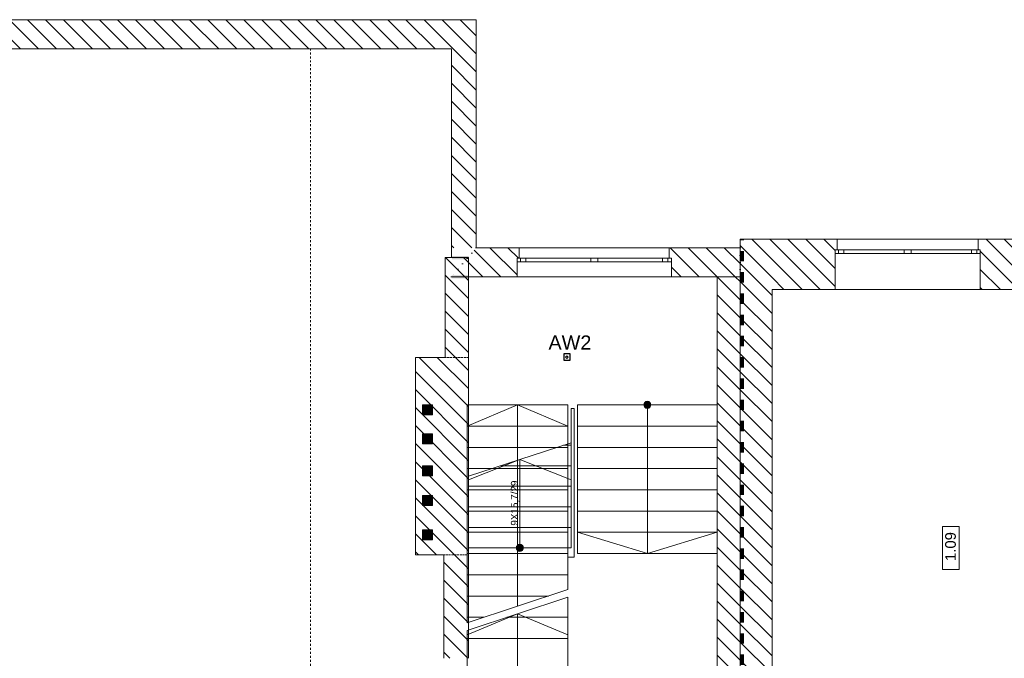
# Model space of a CAD drawing. Header units: millimetres. Extents: x -146116 to 602001, y -318793 to 100489.
# Tile 40 of 100: x 293932 to 307834, y -100571 to -91551. Entities that reach past the tile are written whole.
import ezdxf
from ezdxf.enums import TextEntityAlignment as Align

# ---------------------------------------------------------------- set-up
doc = ezdxf.new("R2010")
doc.units = ezdxf.units.MM
doc.header["$LTSCALE"] = 0.1
doc.header["$MEASUREMENT"] = 0
doc.set_wipeout_variables(frame=1)
for name, pattern in [('eks Rzut piętra I$0$Krawędzie ukryte', [391.222223, 282.222223, -109]), ('eks Rzut piętra I$0$Przerywana', [564.444447, 282.222223, -282.222223]), ('eks Rzut piętra I$0$Wipeout_Contour', [1000, 0, -1000])]:
    doc.linetypes.add(name, pattern=pattern)
for name, color, linetype, lineweight in [('eks Rzut piętra I$0$2D - Ogólne_Nr_pióra__38', 8, 'Continuous', 13), ('eks Rzut piętra I$0$Nowe_220-A Ściany_Nr_pióra__27', 8, 'Continuous', 25), ('eks Rzut piętra I$0$Nowe_320-W Umeblowanie_Nr_pióra__6', 8, 'Continuous', 13), ('eks Rzut piętra I$0$poziom_2 (1)_6_0_Nr_pióra__21_Nr_pióra__7', 8, 'Continuous', 18), ('eks Rzut piętra I$0$poziom_2 (1)_6_2D - Ogólne_Nr_pióra__1_Nr_pióra__7', 8, 'Continuous', 18), ('eks Rzut piętra I$0$poziom_2 (1)_6_2D - Ogólne_Nr_pióra__7_Nr_pióra__7', 8, 'Continuous', 18), ('eks Rzut piętra I$0$poziom_2 (1)_6_Konstrukcja - Schody_Nr_pióra__81_Nr_pióra__6', 8, 'Continuous', 18), ('eks Rzut piętra I$0$poziom_2 (1)_6_Konstrukcja - Ściany zew_Nr_pióra__107_Nr_pióra__12', 8, 'Continuous', 18), ('eks Rzut piętra I$0$poziom_2 (1)_6_Konstrukcja - Ściany zew_Nr_pióra__254', 8, 'Continuous', 18), ('eks Rzut piętra I$0$poziom_2 (1)_6_Konstrukcja - Ściany zew_Nr_pióra__27_Nr_pióra__7', 8, 'Continuous', 18), ('eks Rzut piętra I$0$poziom_2 (1)_6_Konstrukcja - Ściany zew_Nr_pióra__87_Nr_pióra__6', 8, 'Continuous', 18), ('eks Rzut piętra I$0$poziom_2 (1)_6_Metryczki pomieszczeń ArchiCADa_Nr_pióra__6_Nr_pióra__5', 8, 'Continuous', 18), ('eks Rzut piętra I$0$poziom_2 (1)_6_Okna ArchiCADa_Nr_pióra__101_Nr_pióra__252', 8, 'Continuous', 18), ('eks Rzut piętra I$0$poziom_2 (1)_6_Okna ArchiCADa_Nr_pióra__27_Nr_pióra__7', 8, 'Continuous', 18), ('eks Rzut piętra I$0$poziom_2 (1)_6_Okna ArchiCADa_Nr_pióra__81_Nr_pióra__6', 8, 'Continuous', 18)]:
    doc.layers.add(name, color=color, linetype=linetype, lineweight=lineweight)
for name, color, linetype in [('eks Rzut piętra I$0$poziom_2 (1)_6_2D - Ogólne_Nr_pióra__19', 8, 'Continuous'), ('eks Rzut piętra I$0$poziom_2 (1)_6_Konstrukcja - Schody', 8, 'Continuous'), ('eks Rzut piętra I$0$poziom_2 (1)_6_Konstrukcja - Ściany zew', 8, 'Continuous'), ('LUXIONA', 92, 'Continuous'), ('REWIZJA_1', 6, 'Continuous')]:
    doc.layers.add(name, color=color, linetype=linetype)
doc.styles.add('ARIAL', font='arial.ttf')
doc.styles.add('eks Rzut piętra I$0$GENERATED_STYLE_1', font='arial.ttf')
pattern_1 = [(135, (247705.95, -72963.92), (127.2792, 127.2792), [])]

# ---------------------------------------------------------------- blocks, each defined once
blk = doc.blocks.new('*X124')
at = {"layer": 'eks Rzut piętra I$0$2D - Ogólne_Nr_pióra__38', "linetype": 'Continuous', "lineweight": 13}
for points in [[(75749, -25002), (75734, -25002), (75734, -25048), (75749, -25048)], [(75899, -25002), (75899, -25048), (76049, -25048), (76049, -25002)], [(76199, -25002), (76199, -25048), (76349, -25048), (76349, -25002)], [(76499, -25002), (76499, -25048), (76649, -25048), (76649, -25002)], [(76799, -25002), (76799, -25048), (76949, -25048), (76949, -25002)], [(77099, -25002), (77099, -25048), (77249, -25048), (77249, -25002)], [(77399, -25002), (77399, -25048), (77549, -25048), (77549, -25002)], [(77699, -25002), (77699, -25048), (77849, -25048), (77849, -25002)], [(77999, -25002), (77999, -25048), (78149, -25048), (78149, -25002)], [(78299, -25002), (78299, -25048), (78449, -25048), (78449, -25002)], [(78599, -25002), (78599, -25048), (78749, -25048), (78749, -25002)], [(78899, -25002), (78899, -25048), (79049, -25048), (79049, -25002)], [(79199, -25002), (79199, -25048), (79349, -25048), (79349, -25002)], [(79499, -25002), (79499, -25048), (79649, -25048), (79649, -25002)], [(79799, -25002), (79799, -25048), (79949, -25048), (79949, -25002)], [(80099, -25002), (80099, -25048), (80249, -25048), (80249, -25002)], [(80399, -25002), (80399, -25048), (80549, -25048), (80549, -25002)], [(80699, -25002), (80699, -25048), (80849, -25048), (80849, -25002)], [(80999, -25002), (80999, -25048), (81149, -25048), (81149, -25002)], [(81299, -25002), (81299, -25048), (81449, -25048), (81449, -25002)], [(81599, -25002), (81599, -25048), (81749, -25048), (81749, -25002)], [(81899, -25002), (81899, -25048), (82049, -25048), (82049, -25002)], [(82199, -25002), (82199, -25048), (82349, -25048), (82349, -25002)], [(82499, -25002), (82499, -25048), (82621, -25048), (82621, -25002)], [(75749, -25048), (75734, -25048), (75734, -25058), (75749, -25058)], [(76049, -25048), (75899, -25048), (75899, -25058), (76049, -25058)], [(76349, -25048), (76199, -25048), (76199, -25058), (76349, -25058)], [(76649, -25048), (76499, -25048), (76499, -25058), (76649, -25058)], [(76949, -25048), (76799, -25048), (76799, -25058), (76949, -25058)], [(77249, -25048), (77099, -25048), (77099, -25058), (77249, -25058)], [(77549, -25048), (77399, -25048), (77399, -25058), (77549, -25058)], [(77849, -25048), (77699, -25048), (77699, -25058), (77849, -25058)], [(78149, -25048), (77999, -25048), (77999, -25058), (78149, -25058)], [(78449, -25048), (78299, -25048), (78299, -25058), (78449, -25058)], [(78749, -25048), (78599, -25048), (78599, -25058), (78749, -25058)], [(79049, -25048), (78899, -25048), (78899, -25058), (79049, -25058)], [(79349, -25048), (79199, -25048), (79199, -25058), (79349, -25058)], [(79649, -25048), (79499, -25048), (79499, -25058), (79649, -25058)], [(79949, -25048), (79799, -25048), (79799, -25058), (79949, -25058)], [(80249, -25048), (80099, -25048), (80099, -25058), (80249, -25058)], [(80549, -25048), (80399, -25048), (80399, -25058), (80549, -25058)], [(80849, -25048), (80699, -25048), (80699, -25058), (80849, -25058)], [(81149, -25048), (80999, -25048), (80999, -25058), (81149, -25058)], [(81449, -25048), (81299, -25048), (81299, -25058), (81449, -25058)], [(81749, -25048), (81599, -25048), (81599, -25058), (81749, -25058)], [(82049, -25048), (81899, -25048), (81899, -25058), (82049, -25058)], [(82349, -25048), (82199, -25048), (82199, -25058), (82349, -25058)], [(82499, -25058), (82621, -25058), (82621, -25048), (82499, -25048)]]:
    blk.add_hatch(color=30, dxfattribs=at).paths.add_polyline_path(points)
blk = doc.blocks.new('eks Rzut piętra I')
at = {"layer": 'eks Rzut piętra I$0$poziom_2 (1)_6_2D - Ogólne_Nr_pióra__19', "linetype": 'Continuous', "lineweight": 0}
for points in [[(207846, -58416), (207846, -58556), (207986, -58556), (207986, -58416)], [(207846, -58824), (207846, -58964), (207986, -58964), (207986, -58824)], [(207846, -59276), (207846, -59416), (207986, -59416), (207986, -59276)], [(207846, -59696), (207846, -59836), (207986, -59836), (207986, -59696)], [(207846, -60181), (207846, -60321), (207986, -60321), (207986, -60181)]]:
    blk.add_hatch(color=256, dxfattribs=at).paths.add_polyline_path(points)
at = {"layer": 'eks Rzut piętra I$0$poziom_2 (1)_6_Konstrukcja - Schody', "linetype": 'Continuous', "lineweight": 0}
for points in [[(211021, -58464), (211029, -58463), (211037, -58461), (211045, -58458), (211052, -58453), (211058, -58448), (211063, -58441), (211067, -58434), (211069, -58426), (211071, -58418), (211071, -58410), (211069, -58402), (211067, -58394), (211063, -58387), (211058, -58380), (211052, -58374), (211045, -58370), (211037, -58367), (211029, -58365), (211021, -58364), (211013, -58365), (211005, -58367), (210997, -58370), (210990, -58374), (210984, -58380), (210979, -58387), (210975, -58394), (210972, -58402), (210971, -58410), (210971, -58418), (210972, -58426), (210975, -58434), (210979, -58441), (210984, -58448), (210990, -58453), (210997, -58458), (211005, -58461), (211013, -58463)], [(209221, -60384), (209213, -60385), (209205, -60387), (209197, -60390), (209190, -60394), (209184, -60400), (209179, -60407), (209175, -60414), (209172, -60422), (209171, -60430), (209171, -60438), (209172, -60446), (209175, -60454), (209179, -60461), (209184, -60468), (209190, -60473), (209197, -60478), (209205, -60481), (209213, -60483), (209221, -60484), (209229, -60483), (209237, -60481), (209245, -60478), (209252, -60473), (209258, -60468), (209263, -60461), (209267, -60454), (209269, -60446), (209271, -60438), (209271, -60430), (209269, -60422), (209267, -60414), (209263, -60407), (209258, -60400), (209252, -60394), (209245, -60390), (209237, -60387), (209229, -60385)]]:
    blk.add_hatch(color=256, dxfattribs=at).paths.add_polyline_path(points)
at = {"layer": 'eks Rzut piętra I$0$poziom_2 (1)_6_Konstrukcja - Ściany zew_Nr_pióra__107_Nr_pióra__12', "linetype": 'Continuous', "lineweight": 18}
h = blk.add_hatch(dxfattribs=at)
h.set_pattern_fill('BLOCZKI_CERAMICZNE_0006', color=256, angle=270, style=0, pattern_type=2)
h.set_pattern_definition(pattern_1)
h.paths.add_polyline_path([(189466, -53384), (208256, -53384), (208606, -52974), (189056, -52974)])
h = blk.add_hatch(dxfattribs=at)
h.set_pattern_fill('BLOCZKI_CERAMICZNE_0006', color=256, angle=270, style=0, pattern_type=2)
h.set_pattern_definition(pattern_1)
h.paths.add_polyline_path([(212781, -62634), (212781, -56074), (212331, -56074), (212331, -62634)])
h = blk.add_hatch(dxfattribs=at)
h.set_pattern_fill('BLOCZKI_CERAMICZNE_0006', color=256, angle=270, style=0, pattern_type=2)
h.set_pattern_definition(pattern_1)
h.paths.add_polyline_path([(212781, -56784), (213671, -56784), (213671, -56224), (213701, -56224), (213701, -56074), (212781, -56074)])
h = blk.add_hatch(dxfattribs=at)
h.set_pattern_fill('BLOCZKI_CERAMICZNE_0006', color=256, angle=270, style=0, pattern_type=2)
h.set_pattern_definition(pattern_1)
h.paths.add_polyline_path([(216551, -56784), (216551, -56224), (216586, -56224), (216586, -56074), (215691, -56074), (215691, -56224), (215721, -56224), (215721, -56784)])
h = blk.add_hatch(dxfattribs=at)
h.set_pattern_fill('BLOCZKI_CERAMICZNE_0006', color=256, angle=270, style=0, pattern_type=2)
h.set_pattern_definition(pattern_1)
h.paths.add_polyline_path([(208496, -60534), (208496, -57744), (207746, -57744), (207746, -60534)])
h = blk.add_hatch(dxfattribs=at)
h.set_pattern_fill('BLOCZKI_CERAMICZNE_0006', color=256, angle=270, style=0, pattern_type=2)
h.set_pattern_definition(pattern_1)
h.paths.add_polyline_path([(208146, -61994), (208496, -61994), (208496, -60534), (208146, -60534)])
at = {"layer": 'eks Rzut piętra I$0$poziom_2 (1)_6_0_Nr_pióra__21_Nr_pióra__7', "linetype": 'Continuous', "lineweight": 18, "flags": 128}
blk.add_lwpolyline([(209896, -58949), (209896, -60564), (209986, -60564), (209986, -58464), (209946, -58464), (209946, -58962)], dxfattribs=at)
at = {"layer": 'eks Rzut piętra I$0$poziom_2 (1)_6_2D - Ogólne_Nr_pióra__1_Nr_pióra__7', "linetype": 'eks Rzut piętra I$0$Przerywana', "lineweight": 18}
blk.add_line((206266, -81234), (206266, -53384), dxfattribs=at)
at = {"layer": 'eks Rzut piętra I$0$poziom_2 (1)_6_2D - Ogólne_Nr_pióra__1_Nr_pióra__7', "linetype": 'Continuous', "lineweight": 18, "flags": 128}
for points in [[(207846, -58416), (207986, -58416), (207986, -58556), (207846, -58556)], [(207846, -58824), (207986, -58824), (207986, -58964), (207846, -58964)], [(207846, -59276), (207986, -59276), (207986, -59416), (207846, -59416)], [(207846, -59696), (207986, -59696), (207986, -59836), (207846, -59836)], [(207846, -60181), (207986, -60181), (207986, -60321), (207846, -60321)]]:
    blk.add_lwpolyline(points, close=True, dxfattribs=at)
at = {"layer": 'eks Rzut piętra I$0$poziom_2 (1)_6_2D - Ogólne_Nr_pióra__1_Nr_pióra__7', "linetype": 'Continuous', "lineweight": 18}
for centre in [(207918, -58861), (207918, -58928), (207918, -59312), (207918, -59379), (207918, -60217), (207918, -60285)]:
    blk.add_ellipse(centre, major_axis=(0, 33.6), ratio=0.860295, dxfattribs=at)
at = {"layer": 'eks Rzut piętra I$0$poziom_2 (1)_6_2D - Ogólne_Nr_pióra__7_Nr_pióra__7', "linetype": 'Continuous', "lineweight": 18}
for p, q in [((207846, -58416), (207986, -58556)), ((207846, -58824), (207986, -58964)), ((207846, -59276), (207986, -59416)), ((207846, -59696), (207986, -59836)), ((207846, -60181), (207986, -60321))]:
    blk.add_line(p, q, dxfattribs=at)
at = {"layer": 'eks Rzut piętra I$0$poziom_2 (1)_6_Konstrukcja - Schody_Nr_pióra__81_Nr_pióra__6', "linetype": 'Continuous', "lineweight": 18}
for p, q in [((208476, -61494), (208476, -58414)), ((209896, -58414), (208476, -58414)), ((209896, -58414), (208476, -58414)), ((209186, -58414), (208476, -58714)), ((209186, -61259), (209186, -58414)), ((209186, -58414), (209896, -58714)), ((209896, -61024), (209896, -58414)), ((210036, -58414), (210036, -60514)), ((210036, -58414), (212006, -58414)), ((210036, -58414), (212006, -58414)), ((211021, -58414), (211021, -60514)), ((212006, -58414), (212006, -60514)), ((209896, -58714), (208476, -58714)), ((210036, -58714), (212006, -58714)), ((209896, -59014), (208476, -59014)), ((209946, -58949), (208496, -59419)), ((209946, -58984), (209838, -58984)), ((209946, -60434), (209946, -58949)), ((210036, -59014), (212006, -59014)), ((209221, -59184), (208496, -59474)), ((209221, -60434), (209221, -59184)), ((209221, -59184), (209946, -59474)), ((209896, -59314), (208476, -59314)), ((209946, -59274), (208944, -59274)), ((210036, -59314), (212006, -59314)), ((208496, -60434), (208496, -59419)), ((209896, -59614), (208476, -59614)), ((209946, -59564), (208496, -59564)), ((210036, -59614), (212006, -59614)), ((209896, -59914), (208476, -59914)), ((209946, -59854), (208496, -59854)), ((210036, -59914), (212006, -59914)), ((209946, -60144), (208496, -60144)), ((209896, -60214), (208476, -60214)), ((210036, -60214), (212006, -60214)), ((211021, -60514), (210036, -60214)), ((211021, -60514), (212006, -60214)), ((209946, -60434), (208496, -60434)), ((209946, -60434), (208496, -60434)), ((209896, -60514), (208476, -60514)), ((210036, -60514), (212006, -60514)), ((210036, -60514), (212006, -60514)), ((209896, -60814), (208476, -60814)), ((209896, -61024), (208476, -61494)), ((209624, -61114), (208476, -61114)), ((209896, -61129), (208476, -61599)), ((209896, -62614), (209896, -61129)), ((209186, -61364), (208476, -61664)), ((208718, -61414), (208476, -61414)), ((209896, -61414), (209036, -61414)), ((209186, -62614), (209186, -61364)), ((209186, -61364), (209896, -61664)), ((208476, -62614), (208476, -61599)), ((209896, -61714), (208476, -61714))]:
    blk.add_line(p, q, dxfattribs=at)
for centre in [(211021, -58414), (209221, -60434)]:
    blk.add_circle(centre, 50, dxfattribs=at)
at = {"layer": 'eks Rzut piętra I$0$poziom_2 (1)_6_Konstrukcja - Ściany zew_Nr_pióra__27_Nr_pióra__7', "linetype": 'Continuous', "lineweight": 18}
for p, q in [((213701, -56074), (213701, -56224)), ((215691, -56074), (215691, -56224)), ((213701, -56224), (213671, -56224)), ((213671, -56224), (213671, -56274)), ((213671, -56274), (213671, -56784)), ((215691, -56224), (215721, -56224)), ((215721, -56224), (215721, -56274)), ((215721, -56274), (215721, -56784))]:
    blk.add_line(p, q, dxfattribs=at)
at = {"layer": 'eks Rzut piętra I$0$poziom_2 (1)_6_Konstrukcja - Ściany zew_Nr_pióra__27_Nr_pióra__7', "linetype": 'Continuous', "lineweight": 18, "flags": 128}
for points in [[(208606, -52974), (189056, -52974)], [(189466, -53384), (208256, -53384)], [(212781, -56074), (212331, -56074)], [(212331, -56074), (212331, -56194)], [(213701, -56074), (212781, -56074)], [(216586, -56074), (215691, -56074)], [(208166, -56334), (208166, -57744)], [(212331, -56604), (212331, -62634)], [(212781, -62634), (212781, -56784)], [(212781, -56784), (213671, -56784)], [(215721, -56784), (216551, -56784)], [(208166, -57744), (207746, -57744)], [(207746, -57744), (207746, -60534)], [(208496, -60534), (208496, -57744)], [(207746, -60534), (208146, -60534)], [(208146, -60534), (208146, -61994)], [(208496, -61994), (208496, -60534)]]:
    blk.add_lwpolyline(points, dxfattribs=at)
at = {"layer": 'eks Rzut piętra I$0$poziom_2 (1)_6_Konstrukcja - Ściany zew_Nr_pióra__87_Nr_pióra__6', "linetype": 'eks Rzut piętra I$0$Krawędzie ukryte', "lineweight": 18, "flags": 128}
for points in [[(208496, -57744), (207746, -57744)], [(207746, -57744), (207746, -60534)], [(208496, -60534), (208496, -57744)], [(207746, -60534), (208496, -60534)]]:
    blk.add_lwpolyline(points, dxfattribs=at)
at = {"layer": 'eks Rzut piętra I$0$poziom_2 (1)_6_Metryczki pomieszczeń ArchiCADa_Nr_pióra__6_Nr_pióra__5', "linetype": 'Continuous', "lineweight": 18}
for p, q in [((215189, -60741), (215189, -60131)), ((215189, -60131), (215425, -60131)), ((215425, -60131), (215425, -60741)), ((215425, -60741), (215189, -60741))]:
    blk.add_line(p, q, dxfattribs=at)
at = {"layer": 'eks Rzut piętra I$0$poziom_2 (1)_6_Okna ArchiCADa_Nr_pióra__101_Nr_pióra__252', "linetype": 'Continuous', "lineweight": 18}
for p, q in [((213671, -56224), (213796, -56224)), ((213796, -56274), (213671, -56274)), ((213796, -56224), (213796, -56274)), ((214646, -56274), (214646, -56224)), ((214646, -56224), (214696, -56224)), ((214696, -56274), (214646, -56274)), ((214696, -56224), (214746, -56224)), ((214746, -56274), (214696, -56274)), ((214746, -56224), (214746, -56274)), ((215596, -56274), (215596, -56224)), ((215596, -56224), (215721, -56224)), ((215721, -56274), (215596, -56274))]:
    blk.add_line(p, q, dxfattribs=at)
at = {"layer": 'eks Rzut piętra I$0$poziom_2 (1)_6_Okna ArchiCADa_Nr_pióra__27_Nr_pióra__7', "linetype": 'Continuous', "lineweight": 18}
for p, q in [((213671, -56224), (213671, -56274)), ((213701, -56224), (213671, -56224)), ((215691, -56224), (215721, -56224)), ((215721, -56224), (215721, -56274))]:
    blk.add_line(p, q, dxfattribs=at)
at = {"layer": 'eks Rzut piętra I$0$poziom_2 (1)_6_Okna ArchiCADa_Nr_pióra__81_Nr_pióra__6', "linetype": 'Continuous', "lineweight": 18}
for p, q in [((215691, -56074), (213701, -56074)), ((213721, -56224), (213721, -56274)), ((213796, -56224), (214646, -56224)), ((214646, -56274), (213796, -56274)), ((214746, -56224), (215596, -56224)), ((215596, -56274), (214746, -56274)), ((215671, -56224), (215671, -56274)), ((215721, -56784), (213671, -56784))]:
    blk.add_line(p, q, dxfattribs=at)
at = {"layer": 'eks Rzut piętra I$0$2D - Ogólne_Nr_pióra__38', "linetype": 'Continuous', "lineweight": 13, "rotation": 270}
blk.add_blockref('*X124', (237388, 19660), dxfattribs=at)
at = {"layer": 'eks Rzut piętra I$0$Nowe_320-W Umeblowanie_Nr_pióra__6', "linetype": 'Continuous', "lineweight": 13, "style": 'eks Rzut piętra I$0$GENERATED_STYLE_1'}
blk.add_attdef('Hydrant', text='', height=120, rotation=180, dxfattribs=at).set_placement((238684, -61499), align=Align.MIDDLE_CENTER)
at = {"layer": 'eks Rzut piętra I$0$poziom_2 (1)_6_Konstrukcja - Schody_Nr_pióra__81_Nr_pióra__6', "linetype": 'Continuous', "lineweight": 18, "insert": (209153, -60120), "char_height": 100, "attachment_point": 4, "rotation": 90, "style": 'eks Rzut piętra I$0$GENERATED_STYLE_1'}
blk.add_mtext('\\A1;9X15,7/29', dxfattribs=at)
at = {"layer": 'eks Rzut piętra I$0$poziom_2 (1)_6_Metryczki pomieszczeń ArchiCADa_Nr_pióra__6_Nr_pióra__5', "linetype": 'Continuous', "lineweight": 18, "insert": (215226, -60619), "char_height": 150, "attachment_point": 1, "rotation": 90, "style": 'eks Rzut piętra I$0$GENERATED_STYLE_1'}
blk.add_mtext('\\A1;1.09', dxfattribs=at)
at = {"linetype": 'eks Rzut piętra I$0$Wipeout_Contour', "lineweight": 0, "ltscale": 322929.855967}
blk.add_wipeout([(212331, -56194), (208606, -56194), (208256, -56604), (212331, -56604)], dxfattribs=at).dxf.layer = 'eks Rzut piętra I$0$poziom_2 (1)_6_Konstrukcja - Ściany zew'
at = {"layer": 'eks Rzut piętra I$0$poziom_2 (1)_6_2D - Ogólne_Nr_pióra__19', "linetype": 'Continuous', "lineweight": 0}
for points in [[(208497, -56310), (208262, -56310), (208262, -56361), (208497, -56361)], [(208256, -56625), (208491, -56625), (208491, -56584), (208256, -56584)]]:
    blk.add_hatch(color=256, dxfattribs=at).paths.add_polyline_path(points)
at = {"layer": 'eks Rzut piętra I$0$poziom_2 (1)_6_Konstrukcja - Ściany zew_Nr_pióra__107_Nr_pióra__12', "linetype": 'Continuous', "lineweight": 18}
h = blk.add_hatch(dxfattribs=at)
h.set_pattern_fill('BLOCZKI_CERAMICZNE_0006', color=256, angle=270, style=0, pattern_type=2)
h.set_pattern_definition(pattern_1)
h.paths.add_polyline_path([(208606, -56194), (208606, -52974), (208256, -53384), (208256, -56194)])
h = blk.add_hatch(dxfattribs=at)
h.set_pattern_fill('BLOCZKI_CERAMICZNE_0006', color=256, angle=270, style=0, pattern_type=2)
h.set_pattern_definition(pattern_1)
h.paths.add_polyline_path([(208256, -56604), (209181, -56604), (209181, -56344), (209211, -56344), (209211, -56194), (208606, -56194)])
h = blk.add_hatch(dxfattribs=at)
h.set_pattern_fill('BLOCZKI_CERAMICZNE_0006', color=256, angle=270, style=0, pattern_type=2)
h.set_pattern_definition(pattern_1)
h.paths.add_polyline_path([(211361, -56604), (212331, -56604), (212331, -56194), (211331, -56194), (211331, -56344), (211361, -56344)])
h = blk.add_hatch(dxfattribs=at)
h.set_pattern_fill('BLOCZKI_CERAMICZNE_0006', color=256, angle=270, style=0, pattern_type=2)
h.set_pattern_definition(pattern_1)
h.paths.add_polyline_path([(208496, -57744), (208496, -56334), (208166, -56334), (208166, -57744)])
h = blk.add_hatch(dxfattribs=at)
h.set_pattern_fill('BLOCZKI_CERAMICZNE_0006', color=256, angle=270, style=0, pattern_type=2)
h.set_pattern_definition(pattern_1)
h.paths.add_polyline_path([(212331, -62634), (212331, -56604), (212006, -56604), (212006, -62504)])
at = {"layer": 'eks Rzut piętra I$0$Nowe_220-A Ściany_Nr_pióra__27', "linetype": 'Continuous', "lineweight": 18}
blk.add_line((211396, -56604), (211209, -56604), dxfattribs=at)
at = {"layer": 'eks Rzut piętra I$0$poziom_2 (1)_6_0_Nr_pióra__21_Nr_pióra__7', "linetype": 'Continuous', "lineweight": 18}
blk.add_line((208256, -56334), (208256, -56194), dxfattribs=at)
at = {"layer": 'eks Rzut piętra I$0$poziom_2 (1)_6_Konstrukcja - Ściany zew_Nr_pióra__254', "linetype": 'eks Rzut piętra I$0$Wipeout_Contour', "lineweight": 18}
for p, q in [((208606, -56194), (208256, -56604)), ((212331, -56194), (208606, -56194)), ((212331, -56604), (212331, -56194)), ((208256, -56604), (212331, -56604))]:
    blk.add_line(p, q, dxfattribs=at)
at = {"layer": 'eks Rzut piętra I$0$poziom_2 (1)_6_Konstrukcja - Ściany zew_Nr_pióra__27_Nr_pióra__7', "linetype": 'Continuous', "lineweight": 18}
for p, q in [((209211, -56194), (209211, -56344)), ((211331, -56194), (211331, -56344)), ((209211, -56344), (209181, -56344)), ((209181, -56344), (209181, -56394)), ((209181, -56394), (209181, -56604)), ((211331, -56344), (211361, -56344)), ((211361, -56344), (211361, -56394)), ((211361, -56394), (211361, -56604))]:
    blk.add_line(p, q, dxfattribs=at)
at = {"layer": 'eks Rzut piętra I$0$poziom_2 (1)_6_Konstrukcja - Ściany zew_Nr_pióra__27_Nr_pióra__7', "linetype": 'Continuous', "lineweight": 18, "flags": 128}
for points in [[(208606, -56194), (208606, -52974)], [(208256, -53384), (208256, -56194)], [(209211, -56194), (208606, -56194)], [(212331, -56194), (211331, -56194)], [(208496, -56334), (208166, -56334)], [(208496, -57744), (208496, -56334)], [(208256, -56604), (209181, -56604)], [(211361, -56604), (212006, -56604)], [(212006, -56604), (212006, -62504)], [(212331, -62634), (212331, -56604)]]:
    blk.add_lwpolyline(points, dxfattribs=at)
at = {"layer": 'eks Rzut piętra I$0$poziom_2 (1)_6_Konstrukcja - Ściany zew_Nr_pióra__87_Nr_pióra__6', "linetype": 'Continuous', "lineweight": 18, "flags": 128}
for points in [[(212331, -56194), (208606, -56194)], [(212331, -56194), (212331, -56604)], [(208256, -56604), (212331, -56604)]]:
    blk.add_lwpolyline(points, dxfattribs=at)
at = {"layer": 'eks Rzut piętra I$0$poziom_2 (1)_6_Konstrukcja - Ściany zew_Nr_pióra__87_Nr_pióra__6', "linetype": 'eks Rzut piętra I$0$Krawędzie ukryte', "lineweight": 18, "flags": 128}
for points in [[(212331, -56604), (212006, -56604)], [(212006, -56604), (212006, -62504)], [(212331, -62704), (212331, -56604)]]:
    blk.add_lwpolyline(points, dxfattribs=at)
at = {"layer": 'eks Rzut piętra I$0$poziom_2 (1)_6_Okna ArchiCADa_Nr_pióra__101_Nr_pióra__252', "linetype": 'Continuous', "lineweight": 18}
for p, q in [((209306, -56344), (209181, -56344)), ((209181, -56394), (209306, -56394)), ((209306, -56394), (209306, -56344)), ((210271, -56344), (210221, -56344)), ((210221, -56344), (210221, -56394)), ((210221, -56394), (210271, -56394)), ((210321, -56344), (210271, -56344)), ((210271, -56394), (210321, -56394)), ((210321, -56394), (210321, -56344)), ((211361, -56344), (211236, -56344)), ((211236, -56344), (211236, -56394)), ((211236, -56394), (211361, -56394))]:
    blk.add_line(p, q, dxfattribs=at)
at = {"layer": 'eks Rzut piętra I$0$poziom_2 (1)_6_Okna ArchiCADa_Nr_pióra__27_Nr_pióra__7', "linetype": 'Continuous', "lineweight": 18}
for p, q in [((209181, -56344), (209181, -56394)), ((209211, -56344), (209181, -56344)), ((211331, -56344), (211361, -56344)), ((211361, -56344), (211361, -56394))]:
    blk.add_line(p, q, dxfattribs=at)
at = {"layer": 'eks Rzut piętra I$0$poziom_2 (1)_6_Okna ArchiCADa_Nr_pióra__81_Nr_pióra__6', "linetype": 'Continuous', "lineweight": 18}
for p, q in [((209211, -56194), (211331, -56194)), ((209231, -56344), (209231, -56394)), ((210221, -56344), (209306, -56344)), ((209306, -56394), (210221, -56394)), ((211236, -56344), (210321, -56344)), ((210321, -56394), (211236, -56394)), ((211311, -56344), (211311, -56394)), ((209181, -56604), (211361, -56604))]:
    blk.add_line(p, q, dxfattribs=at)
blk = doc.blocks.new('LUXIONA - LVNO')
at = {"layer": 'LUXIONA', "color": 1, "lineweight": -2}
for p, q in [((9, 9), (0, 9)), ((0, 9), (0, 0)), ((0, 0), (9, 0)), ((9, 0), (9, 9))]:
    blk.add_line(p, q, dxfattribs=at)
blk.add_lwpolyline([(4.5, 6.3), (2.6, 4.4), (4.5, 2.6), (6.3, 4.4)], close=True, dxfattribs=at)
at = {"layer": 'LUXIONA', "color": 1, "style": 'ARIAL', "flags": 4}
for tag, p in [('TYP', (-13.8, 32.2, -23.7)), ('OBW', (-19.1, -28, -23.7))]:
    blk.add_attdef(tag, p, '', height=20, dxfattribs=at)

msp = doc.modelspace()

# ---------------------------------------------------------------- block references
at = {"layer": 'REWIZJA_1'}
msp.add_blockref('eks Rzut piętra I', (91773, -38577), dxfattribs=at)

# ---------------------------------------------------------------- next in the draw order: block references
at = {"layer": 'LUXIONA'}
ref = msp.add_blockref('LUXIONA - LVNO', (301613, -96360), dxfattribs=dict(at, xscale=10, yscale=10, zscale=10))
ref.add_attrib('TYP', 'AW2', (301398, -96211, -237), dxfattribs={"color": 1, "height": 200, "style": 'ARIAL'})

doc.saveas('drawing.dxf')
